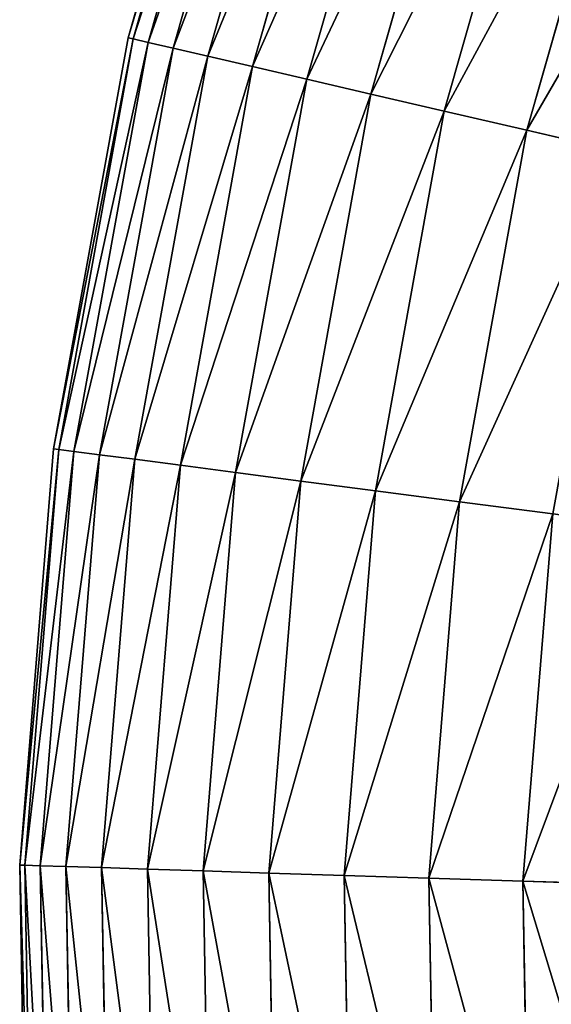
# Model space of a CAD drawing. Extents: x 5 to 965, y 4 to 104.
# Tile 170 of 256: x 220.28 to 226.52, y 53.51 to 65.07. Entities that reach past the tile are written whole.
import ezdxf

# ---------------------------------------------------------------- set-up
doc = ezdxf.new("R2010")
doc.units = 0
doc.layers.get('0').update_dxf_attribs({"color": 13, "linetype": 'CONTINUOUS'})

# ---------------------------------------------------------------- blocks, each defined once
blk = doc.blocks.new('COMPONENT_4')
for p, q in [((2.615, 66.008, 49.94), (1.271, 61.289, 49.94)), ((2.672, 65.989, 47.486), (1.33, 61.275, 47.486)), ((2.672, 65.989, 52.393), (1.33, 61.275, 52.393)), ((2.843, 65.931, 45.039), (1.506, 61.234, 45.039)), ((2.843, 65.931, 54.841), (1.506, 61.234, 54.841)), ((3.128, 65.834, 42.603), (1.799, 61.166, 42.603)), ((3.128, 65.834, 57.276), (1.799, 61.166, 57.276)), ((3.526, 65.699, 40.185), (2.208, 61.071, 40.185)), ((3.526, 65.699, 59.694), (2.208, 61.071, 59.694)), ((4.036, 65.527, 37.791), (2.733, 60.949, 37.791)), ((4.036, 65.527, 62.089), (2.733, 60.949, 62.089)), ((4.657, 65.317, 35.426), (3.371, 60.801, 35.426)), ((4.657, 65.317, 64.454), (3.371, 60.801, 64.454)), ((5.387, 65.07, 33.095), (4.122, 60.627, 33.095)), ((5.387, 65.07, 66.784), (4.122, 60.627, 66.784)), ((6.224, 64.786, 30.806), (4.983, 60.426, 30.806)), ((6.224, 64.786, 69.074), (4.983, 60.426, 69.074)), ((7.167, 64.467, 28.562), (5.953, 60.201, 28.562)), ((7.167, 64.467, 71.318), (5.953, 60.201, 71.318)), ((1.271, 61.289, 49.94), (0.397, 56.46, 49.94)), ((1.33, 61.275, 47.486), (0.457, 56.453, 47.486)), ((1.33, 61.275, 52.393), (0.457, 56.453, 52.393)), ((1.506, 61.234, 45.039), (0.636, 56.429, 45.039)), ((1.506, 61.234, 54.841), (0.636, 56.429, 54.841)), ((1.33, 61.275, 47.486), (1.271, 61.289, 49.94)), ((1.271, 61.289, 49.94), (1.33, 61.275, 52.393)), ((1.506, 61.234, 45.039), (1.33, 61.275, 47.486)), ((1.33, 61.275, 52.393), (1.506, 61.234, 54.841)), ((1.799, 61.166, 42.603), (1.506, 61.234, 45.039)), ((1.506, 61.234, 54.841), (1.799, 61.166, 57.276)), ((1.799, 61.166, 42.603), (0.934, 56.39, 42.603)), ((1.799, 61.166, 57.276), (0.934, 56.39, 57.276)), ((2.208, 61.071, 40.185), (1.799, 61.166, 42.603)), ((1.799, 61.166, 57.276), (2.208, 61.071, 59.694)), ((2.208, 61.071, 40.185), (1.351, 56.336, 40.185)), ((2.208, 61.071, 59.694), (1.351, 56.336, 59.694)), ((2.733, 60.949, 37.791), (2.208, 61.071, 40.185)), ((2.208, 61.071, 59.694), (2.733, 60.949, 62.089)), ((2.733, 60.949, 37.791), (1.885, 56.266, 37.791)), ((2.733, 60.949, 62.089), (1.885, 56.266, 62.089)), ((3.371, 60.801, 35.426), (2.733, 60.949, 37.791)), ((2.733, 60.949, 62.089), (3.371, 60.801, 64.454)), ((3.371, 60.801, 35.426), (2.534, 56.181, 35.426)), ((3.371, 60.801, 64.454), (2.534, 56.181, 64.454)), ((4.122, 60.627, 33.095), (3.371, 60.801, 35.426)), ((3.371, 60.801, 64.454), (4.122, 60.627, 66.784)), ((4.122, 60.627, 33.095), (3.299, 56.081, 33.095)), ((4.122, 60.627, 66.784), (3.299, 56.081, 66.784)), ((4.983, 60.426, 30.806), (4.122, 60.627, 33.095)), ((4.122, 60.627, 66.784), (4.983, 60.426, 69.074)), ((4.983, 60.426, 30.806), (4.175, 55.966, 30.806)), ((4.983, 60.426, 69.074), (4.175, 55.966, 69.074)), ((5.953, 60.201, 28.562), (4.983, 60.426, 30.806)), ((4.983, 60.426, 69.074), (5.953, 60.201, 71.318)), ((5.953, 60.201, 28.562), (5.163, 55.837, 28.562)), ((5.953, 60.201, 71.318), (5.163, 55.837, 71.318)), ((7.029, 59.951, 26.37), (5.953, 60.201, 28.562)), ((5.953, 60.201, 71.318), (7.029, 59.951, 73.51)), ((0.397, 56.46, 49.94), (0, 51.57, 49.94)), ((0.457, 56.453, 47.486), (0.06, 51.568, 47.486)), ((0.457, 56.453, 52.393), (0.06, 51.568, 52.393)), ((0.457, 56.453, 47.486), (0.397, 56.46, 49.94)), ((0.397, 56.46, 49.94), (0.457, 56.453, 52.393)), ((0.636, 56.429, 45.039), (0.457, 56.453, 47.486)), ((0.457, 56.453, 52.393), (0.636, 56.429, 54.841)), ((0.636, 56.429, 45.039), (0.241, 51.562, 45.039)), ((0.636, 56.429, 54.841), (0.241, 51.562, 54.841)), ((0.934, 56.39, 42.603), (0.542, 51.552, 42.603)), ((0.934, 56.39, 57.276), (0.542, 51.552, 57.276)), ((0.934, 56.39, 42.603), (0.636, 56.429, 45.039)), ((0.636, 56.429, 54.841), (0.934, 56.39, 57.276)), ((1.351, 56.336, 40.185), (0.934, 56.39, 42.603)), ((0.934, 56.39, 57.276), (1.351, 56.336, 59.694)), ((1.351, 56.336, 40.185), (0.961, 51.539, 40.185)), ((1.351, 56.336, 59.694), (0.961, 51.539, 59.694)), ((1.885, 56.266, 37.791), (1.351, 56.336, 40.185)), ((1.351, 56.336, 59.694), (1.885, 56.266, 62.089)), ((1.885, 56.266, 37.791), (1.499, 51.522, 37.791)), ((1.885, 56.266, 62.089), (1.499, 51.522, 62.089)), ((2.534, 56.181, 35.426), (1.885, 56.266, 37.791)), ((1.885, 56.266, 62.089), (2.534, 56.181, 64.454)), ((2.534, 56.181, 35.426), (2.154, 51.501, 35.426)), ((2.534, 56.181, 64.454), (2.154, 51.501, 64.454)), ((3.299, 56.081, 33.095), (2.534, 56.181, 35.426)), ((2.534, 56.181, 64.454), (3.299, 56.081, 66.784)), ((3.299, 56.081, 33.095), (2.925, 51.476, 33.095)), ((3.299, 56.081, 66.784), (2.925, 51.476, 66.784)), ((4.175, 55.966, 30.806), (3.299, 56.081, 33.095)), ((3.299, 56.081, 66.784), (4.175, 55.966, 69.074)), ((4.175, 55.966, 30.806), (3.809, 51.448, 30.806)), ((4.175, 55.966, 69.074), (3.809, 51.448, 69.074)), ((5.163, 55.837, 28.562), (4.175, 55.966, 30.806)), ((4.175, 55.966, 69.074), (5.163, 55.837, 71.318)), ((5.163, 55.837, 28.562), (4.804, 51.416, 28.562)), ((5.163, 55.837, 71.318), (4.804, 51.416, 71.318)), ((6.258, 55.694, 26.37), (5.163, 55.837, 28.562)), ((5.163, 55.837, 71.318), (6.258, 55.694, 73.51)), ((6.258, 55.694, 26.37), (5.908, 51.381, 26.37)), ((6.258, 55.694, 73.51), (5.908, 51.381, 73.51)), ((0.06, 51.568, 47.486), (0, 51.57, 49.94)), ((0, 51.57, 49.94), (0.084, 46.664, 49.94)), ((0, 51.57, 49.94), (0.06, 51.568, 52.393)), ((0.241, 51.562, 45.039), (0.06, 51.568, 47.486)), ((0.06, 51.568, 47.486), (0.144, 46.668, 47.486)), ((0.06, 51.568, 52.393), (0.241, 51.562, 54.841)), ((0.06, 51.568, 52.393), (0.144, 46.668, 52.393)), ((0.542, 51.552, 42.603), (0.241, 51.562, 45.039)), ((0.241, 51.562, 45.039), (0.325, 46.68, 45.039)), ((0.241, 51.562, 54.841), (0.542, 51.552, 57.276)), ((0.241, 51.562, 54.841), (0.325, 46.68, 54.841)), ((0.961, 51.539, 40.185), (0.542, 51.552, 42.603)), ((0.542, 51.552, 42.603), (0.625, 46.7, 42.603)), ((0.542, 51.552, 57.276), (0.961, 51.539, 59.694)), ((0.542, 51.552, 57.276), (0.625, 46.7, 57.276)), ((1.499, 51.522, 37.791), (0.961, 51.539, 40.185)), ((0.961, 51.539, 40.185), (1.044, 46.727, 40.185)), ((0.961, 51.539, 59.694), (1.499, 51.522, 62.089)), ((0.961, 51.539, 59.694), (1.044, 46.727, 59.694)), ((2.154, 51.501, 35.426), (1.499, 51.522, 37.791)), ((1.499, 51.522, 37.791), (1.581, 46.763, 37.791)), ((1.499, 51.522, 62.089), (2.154, 51.501, 64.454)), ((1.499, 51.522, 62.089), (1.581, 46.763, 62.089)), ((2.925, 51.476, 33.095), (2.154, 51.501, 35.426)), ((2.154, 51.501, 35.426), (2.235, 46.806, 35.426)), ((2.154, 51.501, 64.454), (2.925, 51.476, 66.784)), ((2.154, 51.501, 64.454), (2.235, 46.806, 64.454)), ((3.809, 51.448, 30.806), (2.925, 51.476, 33.095)), ((2.925, 51.476, 33.095), (3.004, 46.858, 33.095)), ((2.925, 51.476, 66.784), (3.809, 51.448, 69.074)), ((2.925, 51.476, 66.784), (3.004, 46.858, 66.784)), ((4.804, 51.416, 28.562), (3.809, 51.448, 30.806)), ((3.809, 51.448, 30.806), (3.887, 46.916, 30.806)), ((3.809, 51.448, 69.074), (4.804, 51.416, 71.318)), ((3.809, 51.448, 69.074), (3.887, 46.916, 69.074)), ((5.908, 51.381, 26.37), (4.804, 51.416, 28.562)), ((4.804, 51.416, 28.562), (4.88, 46.982, 28.562)), ((4.804, 51.416, 71.318), (5.908, 51.381, 73.51)), ((4.804, 51.416, 71.318), (4.88, 46.982, 71.318)), ((7.119, 51.343, 24.235), (5.908, 51.381, 26.37)), ((5.908, 51.381, 26.37), (5.982, 47.055, 26.37)), ((5.908, 51.381, 73.51), (7.119, 51.343, 75.645)), ((5.908, 51.381, 73.51), (5.982, 47.055, 73.51))]:
    blk.add_line(p, q)
mesh = blk.add_polyface()
corners = [(1.271, 61.289, 49.94), (2.672, 65.989, 47.486), (1.33, 61.275, 47.486), (2.615, 66.008, 49.94)]
mesh.append_faces([[corners[k] for k in face] for face in [(0, 1, 2), (1, 0, 3)]], dxfattribs={"vtx0": -1})
mesh = blk.add_polyface()
corners = [(2.672, 65.989, 52.393), (1.271, 61.289, 49.94), (1.33, 61.275, 52.393), (2.615, 66.008, 49.94)]
mesh.append_faces([[corners[k] for k in face] for face in [(0, 1, 2), (1, 0, 3)]], dxfattribs={"vtx0": -1})
mesh = blk.add_polyface()
corners = [(1.33, 61.275, 47.486), (2.843, 65.931, 45.039), (1.506, 61.234, 45.039), (2.672, 65.989, 47.486)]
mesh.append_faces([[corners[k] for k in face] for face in [(0, 1, 2), (1, 0, 3)]], dxfattribs={"vtx0": -1})
mesh = blk.add_polyface()
corners = [(2.843, 65.931, 54.841), (1.33, 61.275, 52.393), (1.506, 61.234, 54.841), (2.672, 65.989, 52.393)]
mesh.append_faces([[corners[k] for k in face] for face in [(0, 1, 2), (1, 0, 3)]], dxfattribs={"vtx0": -1})
mesh = blk.add_polyface()
corners = [(1.506, 61.234, 45.039), (3.128, 65.834, 42.603), (1.799, 61.166, 42.603), (2.843, 65.931, 45.039)]
mesh.append_faces([[corners[k] for k in face] for face in [(0, 1, 2), (1, 0, 3)]], dxfattribs={"vtx0": -1})
mesh = blk.add_polyface()
corners = [(3.128, 65.834, 57.276), (1.506, 61.234, 54.841), (1.799, 61.166, 57.276), (2.843, 65.931, 54.841)]
mesh.append_faces([[corners[k] for k in face] for face in [(0, 1, 2), (1, 0, 3)]], dxfattribs={"vtx0": -1})
mesh = blk.add_polyface()
corners = [(1.799, 61.166, 42.603), (3.526, 65.699, 40.185), (2.208, 61.071, 40.185), (3.128, 65.834, 42.603)]
mesh.append_faces([[corners[k] for k in face] for face in [(0, 1, 2), (1, 0, 3)]], dxfattribs={"vtx0": -1})
mesh = blk.add_polyface()
corners = [(3.526, 65.699, 59.694), (1.799, 61.166, 57.276), (2.208, 61.071, 59.694), (3.128, 65.834, 57.276)]
mesh.append_faces([[corners[k] for k in face] for face in [(0, 1, 2), (1, 0, 3)]], dxfattribs={"vtx0": -1})
mesh = blk.add_polyface()
corners = [(2.208, 61.071, 40.185), (4.036, 65.527, 37.791), (2.733, 60.949, 37.791), (3.526, 65.699, 40.185)]
mesh.append_faces([[corners[k] for k in face] for face in [(0, 1, 2), (1, 0, 3)]], dxfattribs={"vtx0": -1})
mesh = blk.add_polyface()
corners = [(4.036, 65.527, 62.089), (2.208, 61.071, 59.694), (2.733, 60.949, 62.089), (3.526, 65.699, 59.694)]
mesh.append_faces([[corners[k] for k in face] for face in [(0, 1, 2), (1, 0, 3)]], dxfattribs={"vtx0": -1})
mesh = blk.add_polyface()
corners = [(2.733, 60.949, 37.791), (4.657, 65.317, 35.426), (3.371, 60.801, 35.426), (4.036, 65.527, 37.791)]
mesh.append_faces([[corners[k] for k in face] for face in [(0, 1, 2), (1, 0, 3)]], dxfattribs={"vtx0": -1})
mesh = blk.add_polyface()
corners = [(4.657, 65.317, 64.454), (2.733, 60.949, 62.089), (3.371, 60.801, 64.454), (4.036, 65.527, 62.089)]
mesh.append_faces([[corners[k] for k in face] for face in [(0, 1, 2), (1, 0, 3)]], dxfattribs={"vtx0": -1})
mesh = blk.add_polyface()
corners = [(3.371, 60.801, 35.426), (5.387, 65.07, 33.095), (4.122, 60.627, 33.095), (4.657, 65.317, 35.426)]
mesh.append_faces([[corners[k] for k in face] for face in [(0, 1, 2), (1, 0, 3)]], dxfattribs={"vtx0": -1})
mesh = blk.add_polyface()
corners = [(5.387, 65.07, 66.784), (3.371, 60.801, 64.454), (4.122, 60.627, 66.784), (4.657, 65.317, 64.454)]
mesh.append_faces([[corners[k] for k in face] for face in [(0, 1, 2), (1, 0, 3)]], dxfattribs={"vtx0": -1})
mesh = blk.add_polyface()
corners = [(4.122, 60.627, 33.095), (6.224, 64.786, 30.806), (4.983, 60.426, 30.806), (5.387, 65.07, 33.095)]
mesh.append_faces([[corners[k] for k in face] for face in [(0, 1, 2), (1, 0, 3)]], dxfattribs={"vtx0": -1})
mesh = blk.add_polyface()
corners = [(6.224, 64.786, 69.074), (4.122, 60.627, 66.784), (4.983, 60.426, 69.074), (5.387, 65.07, 66.784)]
mesh.append_faces([[corners[k] for k in face] for face in [(0, 1, 2), (1, 0, 3)]], dxfattribs={"vtx0": -1})
mesh = blk.add_polyface()
corners = [(4.983, 60.426, 30.806), (7.167, 64.467, 28.562), (5.953, 60.201, 28.562), (6.224, 64.786, 30.806)]
mesh.append_faces([[corners[k] for k in face] for face in [(0, 1, 2), (1, 0, 3)]], dxfattribs={"vtx0": -1})
mesh = blk.add_polyface()
corners = [(7.167, 64.467, 71.318), (4.983, 60.426, 69.074), (5.953, 60.201, 71.318), (6.224, 64.786, 69.074)]
mesh.append_faces([[corners[k] for k in face] for face in [(0, 1, 2), (1, 0, 3)]], dxfattribs={"vtx0": -1})
mesh = blk.add_polyface()
corners = [(5.953, 60.201, 28.562), (8.214, 64.112, 26.37), (7.029, 59.951, 26.37), (7.167, 64.467, 28.562)]
mesh.append_faces([[corners[k] for k in face] for face in [(0, 1, 2), (1, 0, 3)]], dxfattribs={"vtx0": -1})
mesh = blk.add_polyface()
corners = [(8.214, 64.112, 73.51), (5.953, 60.201, 71.318), (7.029, 59.951, 73.51), (7.167, 64.467, 71.318)]
mesh.append_faces([[corners[k] for k in face] for face in [(0, 1, 2), (1, 0, 3)]], dxfattribs={"vtx0": -1})
mesh = blk.add_polyface()
corners = [(0.397, 56.46, 49.94), (1.33, 61.275, 47.486), (0.457, 56.453, 47.486), (1.271, 61.289, 49.94)]
mesh.append_faces([[corners[k] for k in face] for face in [(0, 1, 2), (1, 0, 3)]], dxfattribs={"vtx0": -1})
mesh = blk.add_polyface()
corners = [(1.33, 61.275, 52.393), (0.397, 56.46, 49.94), (0.457, 56.453, 52.393), (1.271, 61.289, 49.94)]
mesh.append_faces([[corners[k] for k in face] for face in [(0, 1, 2), (1, 0, 3)]], dxfattribs={"vtx0": -1})
mesh = blk.add_polyface()
corners = [(0.457, 56.453, 47.486), (1.506, 61.234, 45.039), (0.636, 56.429, 45.039), (1.33, 61.275, 47.486)]
mesh.append_faces([[corners[k] for k in face] for face in [(0, 1, 2), (1, 0, 3)]], dxfattribs={"vtx0": -1})
mesh = blk.add_polyface()
corners = [(1.506, 61.234, 54.841), (0.457, 56.453, 52.393), (0.636, 56.429, 54.841), (1.33, 61.275, 52.393)]
mesh.append_faces([[corners[k] for k in face] for face in [(0, 1, 2), (1, 0, 3)]], dxfattribs={"vtx0": -1})
mesh = blk.add_polyface()
corners = [(0.636, 56.429, 45.039), (1.799, 61.166, 42.603), (0.934, 56.39, 42.603), (1.506, 61.234, 45.039)]
mesh.append_faces([[corners[k] for k in face] for face in [(0, 1, 2), (1, 0, 3)]], dxfattribs={"vtx0": -1})
mesh = blk.add_polyface()
corners = [(1.799, 61.166, 57.276), (0.636, 56.429, 54.841), (0.934, 56.39, 57.276), (1.506, 61.234, 54.841)]
mesh.append_faces([[corners[k] for k in face] for face in [(0, 1, 2), (1, 0, 3)]], dxfattribs={"vtx0": -1})
mesh = blk.add_polyface()
corners = [(0.934, 56.39, 42.603), (2.208, 61.071, 40.185), (1.351, 56.336, 40.185), (1.799, 61.166, 42.603)]
mesh.append_faces([[corners[k] for k in face] for face in [(0, 1, 2), (1, 0, 3)]], dxfattribs={"vtx0": -1})
mesh = blk.add_polyface()
corners = [(2.208, 61.071, 59.694), (0.934, 56.39, 57.276), (1.351, 56.336, 59.694), (1.799, 61.166, 57.276)]
mesh.append_faces([[corners[k] for k in face] for face in [(0, 1, 2), (1, 0, 3)]], dxfattribs={"vtx0": -1})
mesh = blk.add_polyface()
corners = [(1.351, 56.336, 40.185), (2.733, 60.949, 37.791), (1.885, 56.266, 37.791), (2.208, 61.071, 40.185)]
mesh.append_faces([[corners[k] for k in face] for face in [(0, 1, 2), (1, 0, 3)]], dxfattribs={"vtx0": -1})
mesh = blk.add_polyface()
corners = [(2.733, 60.949, 62.089), (1.351, 56.336, 59.694), (1.885, 56.266, 62.089), (2.208, 61.071, 59.694)]
mesh.append_faces([[corners[k] for k in face] for face in [(0, 1, 2), (1, 0, 3)]], dxfattribs={"vtx0": -1})
mesh = blk.add_polyface()
corners = [(1.885, 56.266, 37.791), (3.371, 60.801, 35.426), (2.534, 56.181, 35.426), (2.733, 60.949, 37.791)]
mesh.append_faces([[corners[k] for k in face] for face in [(0, 1, 2), (1, 0, 3)]], dxfattribs={"vtx0": -1})
mesh = blk.add_polyface()
corners = [(3.371, 60.801, 64.454), (1.885, 56.266, 62.089), (2.534, 56.181, 64.454), (2.733, 60.949, 62.089)]
mesh.append_faces([[corners[k] for k in face] for face in [(0, 1, 2), (1, 0, 3)]], dxfattribs={"vtx0": -1})
mesh = blk.add_polyface()
corners = [(2.534, 56.181, 35.426), (4.122, 60.627, 33.095), (3.299, 56.081, 33.095), (3.371, 60.801, 35.426)]
mesh.append_faces([[corners[k] for k in face] for face in [(0, 1, 2), (1, 0, 3)]], dxfattribs={"vtx0": -1})
mesh = blk.add_polyface()
corners = [(4.122, 60.627, 66.784), (2.534, 56.181, 64.454), (3.299, 56.081, 66.784), (3.371, 60.801, 64.454)]
mesh.append_faces([[corners[k] for k in face] for face in [(0, 1, 2), (1, 0, 3)]], dxfattribs={"vtx0": -1})
mesh = blk.add_polyface()
corners = [(3.299, 56.081, 33.095), (4.983, 60.426, 30.806), (4.175, 55.966, 30.806), (4.122, 60.627, 33.095)]
mesh.append_faces([[corners[k] for k in face] for face in [(0, 1, 2), (1, 0, 3)]], dxfattribs={"vtx0": -1})
mesh = blk.add_polyface()
corners = [(4.983, 60.426, 69.074), (3.299, 56.081, 66.784), (4.175, 55.966, 69.074), (4.122, 60.627, 66.784)]
mesh.append_faces([[corners[k] for k in face] for face in [(0, 1, 2), (1, 0, 3)]], dxfattribs={"vtx0": -1})
mesh = blk.add_polyface()
corners = [(4.175, 55.966, 30.806), (5.953, 60.201, 28.562), (5.163, 55.837, 28.562), (4.983, 60.426, 30.806)]
mesh.append_faces([[corners[k] for k in face] for face in [(0, 1, 2), (1, 0, 3)]], dxfattribs={"vtx0": -1})
mesh = blk.add_polyface()
corners = [(5.953, 60.201, 71.318), (4.175, 55.966, 69.074), (5.163, 55.837, 71.318), (4.983, 60.426, 69.074)]
mesh.append_faces([[corners[k] for k in face] for face in [(0, 1, 2), (1, 0, 3)]], dxfattribs={"vtx0": -1})
mesh = blk.add_polyface()
corners = [(5.163, 55.837, 28.562), (7.029, 59.951, 26.37), (6.258, 55.694, 26.37), (5.953, 60.201, 28.562)]
mesh.append_faces([[corners[k] for k in face] for face in [(0, 1, 2), (1, 0, 3)]], dxfattribs={"vtx0": -1})
mesh = blk.add_polyface()
corners = [(7.029, 59.951, 73.51), (5.163, 55.837, 71.318), (6.258, 55.694, 73.51), (5.953, 60.201, 71.318)]
mesh.append_faces([[corners[k] for k in face] for face in [(0, 1, 2), (1, 0, 3)]], dxfattribs={"vtx0": -1})
mesh = blk.add_polyface()
corners = [(0, 51.57, 49.94), (0.457, 56.453, 47.486), (0.06, 51.568, 47.486), (0.397, 56.46, 49.94)]
mesh.append_faces([[corners[k] for k in face] for face in [(0, 1, 2), (1, 0, 3)]], dxfattribs={"vtx0": -1})
mesh = blk.add_polyface()
corners = [(0.457, 56.453, 52.393), (0, 51.57, 49.94), (0.06, 51.568, 52.393), (0.397, 56.46, 49.94)]
mesh.append_faces([[corners[k] for k in face] for face in [(0, 1, 2), (1, 0, 3)]], dxfattribs={"vtx0": -1})
mesh = blk.add_polyface()
corners = [(0.06, 51.568, 47.486), (0.636, 56.429, 45.039), (0.241, 51.562, 45.039), (0.457, 56.453, 47.486)]
mesh.append_faces([[corners[k] for k in face] for face in [(0, 1, 2), (1, 0, 3)]], dxfattribs={"vtx0": -1})
mesh = blk.add_polyface()
corners = [(0.636, 56.429, 54.841), (0.06, 51.568, 52.393), (0.241, 51.562, 54.841), (0.457, 56.453, 52.393)]
mesh.append_faces([[corners[k] for k in face] for face in [(0, 1, 2), (1, 0, 3)]], dxfattribs={"vtx0": -1})
mesh = blk.add_polyface()
corners = [(0.241, 51.562, 45.039), (0.934, 56.39, 42.603), (0.542, 51.552, 42.603), (0.636, 56.429, 45.039)]
mesh.append_faces([[corners[k] for k in face] for face in [(0, 1, 2), (1, 0, 3)]], dxfattribs={"vtx0": -1})
mesh = blk.add_polyface()
corners = [(0.934, 56.39, 57.276), (0.241, 51.562, 54.841), (0.542, 51.552, 57.276), (0.636, 56.429, 54.841)]
mesh.append_faces([[corners[k] for k in face] for face in [(0, 1, 2), (1, 0, 3)]], dxfattribs={"vtx0": -1})
mesh = blk.add_polyface()
corners = [(0.542, 51.552, 42.603), (1.351, 56.336, 40.185), (0.961, 51.539, 40.185), (0.934, 56.39, 42.603)]
mesh.append_faces([[corners[k] for k in face] for face in [(0, 1, 2), (1, 0, 3)]], dxfattribs={"vtx0": -1})
mesh = blk.add_polyface()
corners = [(1.351, 56.336, 59.694), (0.542, 51.552, 57.276), (0.961, 51.539, 59.694), (0.934, 56.39, 57.276)]
mesh.append_faces([[corners[k] for k in face] for face in [(0, 1, 2), (1, 0, 3)]], dxfattribs={"vtx0": -1})
mesh = blk.add_polyface()
corners = [(0.961, 51.539, 40.185), (1.885, 56.266, 37.791), (1.499, 51.522, 37.791), (1.351, 56.336, 40.185)]
mesh.append_faces([[corners[k] for k in face] for face in [(0, 1, 2), (1, 0, 3)]], dxfattribs={"vtx0": -1})
mesh = blk.add_polyface()
corners = [(1.885, 56.266, 62.089), (0.961, 51.539, 59.694), (1.499, 51.522, 62.089), (1.351, 56.336, 59.694)]
mesh.append_faces([[corners[k] for k in face] for face in [(0, 1, 2), (1, 0, 3)]], dxfattribs={"vtx0": -1})
mesh = blk.add_polyface()
corners = [(1.499, 51.522, 37.791), (2.534, 56.181, 35.426), (2.154, 51.501, 35.426), (1.885, 56.266, 37.791)]
mesh.append_faces([[corners[k] for k in face] for face in [(0, 1, 2), (1, 0, 3)]], dxfattribs={"vtx0": -1})
mesh = blk.add_polyface()
corners = [(2.534, 56.181, 64.454), (1.499, 51.522, 62.089), (2.154, 51.501, 64.454), (1.885, 56.266, 62.089)]
mesh.append_faces([[corners[k] for k in face] for face in [(0, 1, 2), (1, 0, 3)]], dxfattribs={"vtx0": -1})
mesh = blk.add_polyface()
corners = [(2.154, 51.501, 35.426), (3.299, 56.081, 33.095), (2.925, 51.476, 33.095), (2.534, 56.181, 35.426)]
mesh.append_faces([[corners[k] for k in face] for face in [(0, 1, 2), (1, 0, 3)]], dxfattribs={"vtx0": -1})
mesh = blk.add_polyface()
corners = [(3.299, 56.081, 66.784), (2.154, 51.501, 64.454), (2.925, 51.476, 66.784), (2.534, 56.181, 64.454)]
mesh.append_faces([[corners[k] for k in face] for face in [(0, 1, 2), (1, 0, 3)]], dxfattribs={"vtx0": -1})
mesh = blk.add_polyface()
corners = [(2.925, 51.476, 33.095), (4.175, 55.966, 30.806), (3.809, 51.448, 30.806), (3.299, 56.081, 33.095)]
mesh.append_faces([[corners[k] for k in face] for face in [(0, 1, 2), (1, 0, 3)]], dxfattribs={"vtx0": -1})
mesh = blk.add_polyface()
corners = [(4.175, 55.966, 69.074), (2.925, 51.476, 66.784), (3.809, 51.448, 69.074), (3.299, 56.081, 66.784)]
mesh.append_faces([[corners[k] for k in face] for face in [(0, 1, 2), (1, 0, 3)]], dxfattribs={"vtx0": -1})
mesh = blk.add_polyface()
corners = [(3.809, 51.448, 30.806), (5.163, 55.837, 28.562), (4.804, 51.416, 28.562), (4.175, 55.966, 30.806)]
mesh.append_faces([[corners[k] for k in face] for face in [(0, 1, 2), (1, 0, 3)]], dxfattribs={"vtx0": -1})
mesh = blk.add_polyface()
corners = [(5.163, 55.837, 71.318), (3.809, 51.448, 69.074), (4.804, 51.416, 71.318), (4.175, 55.966, 69.074)]
mesh.append_faces([[corners[k] for k in face] for face in [(0, 1, 2), (1, 0, 3)]], dxfattribs={"vtx0": -1})
mesh = blk.add_polyface()
corners = [(4.804, 51.416, 28.562), (6.258, 55.694, 26.37), (5.908, 51.381, 26.37), (5.163, 55.837, 28.562)]
mesh.append_faces([[corners[k] for k in face] for face in [(0, 1, 2), (1, 0, 3)]], dxfattribs={"vtx0": -1})
mesh = blk.add_polyface()
corners = [(6.258, 55.694, 73.51), (4.804, 51.416, 71.318), (5.908, 51.381, 73.51), (5.163, 55.837, 71.318)]
mesh.append_faces([[corners[k] for k in face] for face in [(0, 1, 2), (1, 0, 3)]], dxfattribs={"vtx0": -1})
mesh = blk.add_polyface()
corners = [(5.908, 51.381, 26.37), (7.459, 55.537, 24.235), (7.119, 51.343, 24.235), (6.258, 55.694, 26.37)]
mesh.append_faces([[corners[k] for k in face] for face in [(0, 1, 2), (1, 0, 3)]], dxfattribs={"vtx0": -1})
mesh = blk.add_polyface()
corners = [(7.459, 55.537, 75.645), (5.908, 51.381, 73.51), (7.119, 51.343, 75.645), (6.258, 55.694, 73.51)]
mesh.append_faces([[corners[k] for k in face] for face in [(0, 1, 2), (1, 0, 3)]], dxfattribs={"vtx0": -1})
mesh = blk.add_polyface()
corners = [(0, 51.57, 49.94), (0.144, 46.668, 47.486), (0.084, 46.664, 49.94), (0.06, 51.568, 47.486)]
mesh.append_faces([[corners[k] for k in face] for face in [(0, 1, 2), (1, 0, 3)]], dxfattribs={"vtx0": -1})
mesh = blk.add_polyface()
corners = [(0.144, 46.668, 52.393), (0, 51.57, 49.94), (0.084, 46.664, 49.94), (0.06, 51.568, 52.393)]
mesh.append_faces([[corners[k] for k in face] for face in [(0, 1, 2), (1, 0, 3)]], dxfattribs={"vtx0": -1})
mesh = blk.add_polyface()
corners = [(0.06, 51.568, 47.486), (0.325, 46.68, 45.039), (0.144, 46.668, 47.486), (0.241, 51.562, 45.039)]
mesh.append_faces([[corners[k] for k in face] for face in [(0, 1, 2), (1, 0, 3)]], dxfattribs={"vtx0": -1})
mesh = blk.add_polyface()
corners = [(0.325, 46.68, 54.841), (0.06, 51.568, 52.393), (0.144, 46.668, 52.393), (0.241, 51.562, 54.841)]
mesh.append_faces([[corners[k] for k in face] for face in [(0, 1, 2), (1, 0, 3)]], dxfattribs={"vtx0": -1})
mesh = blk.add_polyface()
corners = [(0.241, 51.562, 45.039), (0.625, 46.7, 42.603), (0.325, 46.68, 45.039), (0.542, 51.552, 42.603)]
mesh.append_faces([[corners[k] for k in face] for face in [(0, 1, 2), (1, 0, 3)]], dxfattribs={"vtx0": -1})
mesh = blk.add_polyface()
corners = [(0.625, 46.7, 57.276), (0.241, 51.562, 54.841), (0.325, 46.68, 54.841), (0.542, 51.552, 57.276)]
mesh.append_faces([[corners[k] for k in face] for face in [(0, 1, 2), (1, 0, 3)]], dxfattribs={"vtx0": -1})
mesh = blk.add_polyface()
corners = [(0.542, 51.552, 42.603), (1.044, 46.727, 40.185), (0.625, 46.7, 42.603), (0.961, 51.539, 40.185)]
mesh.append_faces([[corners[k] for k in face] for face in [(0, 1, 2), (1, 0, 3)]], dxfattribs={"vtx0": -1})
mesh = blk.add_polyface()
corners = [(1.044, 46.727, 59.694), (0.542, 51.552, 57.276), (0.625, 46.7, 57.276), (0.961, 51.539, 59.694)]
mesh.append_faces([[corners[k] for k in face] for face in [(0, 1, 2), (1, 0, 3)]], dxfattribs={"vtx0": -1})
mesh = blk.add_polyface()
corners = [(0.961, 51.539, 40.185), (1.581, 46.763, 37.791), (1.044, 46.727, 40.185), (1.499, 51.522, 37.791)]
mesh.append_faces([[corners[k] for k in face] for face in [(0, 1, 2), (1, 0, 3)]], dxfattribs={"vtx0": -1})
mesh = blk.add_polyface()
corners = [(1.581, 46.763, 62.089), (0.961, 51.539, 59.694), (1.044, 46.727, 59.694), (1.499, 51.522, 62.089)]
mesh.append_faces([[corners[k] for k in face] for face in [(0, 1, 2), (1, 0, 3)]], dxfattribs={"vtx0": -1})
mesh = blk.add_polyface()
corners = [(1.499, 51.522, 37.791), (2.235, 46.806, 35.426), (1.581, 46.763, 37.791), (2.154, 51.501, 35.426)]
mesh.append_faces([[corners[k] for k in face] for face in [(0, 1, 2), (1, 0, 3)]], dxfattribs={"vtx0": -1})
mesh = blk.add_polyface()
corners = [(2.235, 46.806, 64.454), (1.499, 51.522, 62.089), (1.581, 46.763, 62.089), (2.154, 51.501, 64.454)]
mesh.append_faces([[corners[k] for k in face] for face in [(0, 1, 2), (1, 0, 3)]], dxfattribs={"vtx0": -1})
mesh = blk.add_polyface()
corners = [(2.154, 51.501, 35.426), (3.004, 46.858, 33.095), (2.235, 46.806, 35.426), (2.925, 51.476, 33.095)]
mesh.append_faces([[corners[k] for k in face] for face in [(0, 1, 2), (1, 0, 3)]], dxfattribs={"vtx0": -1})
mesh = blk.add_polyface()
corners = [(3.004, 46.858, 66.784), (2.154, 51.501, 64.454), (2.235, 46.806, 64.454), (2.925, 51.476, 66.784)]
mesh.append_faces([[corners[k] for k in face] for face in [(0, 1, 2), (1, 0, 3)]], dxfattribs={"vtx0": -1})
mesh = blk.add_polyface()
corners = [(2.925, 51.476, 33.095), (3.887, 46.916, 30.806), (3.004, 46.858, 33.095), (3.809, 51.448, 30.806)]
mesh.append_faces([[corners[k] for k in face] for face in [(0, 1, 2), (1, 0, 3)]], dxfattribs={"vtx0": -1})
mesh = blk.add_polyface()
corners = [(3.887, 46.916, 69.074), (2.925, 51.476, 66.784), (3.004, 46.858, 66.784), (3.809, 51.448, 69.074)]
mesh.append_faces([[corners[k] for k in face] for face in [(0, 1, 2), (1, 0, 3)]], dxfattribs={"vtx0": -1})
mesh = blk.add_polyface()
corners = [(3.809, 51.448, 30.806), (4.88, 46.982, 28.562), (3.887, 46.916, 30.806), (4.804, 51.416, 28.562)]
mesh.append_faces([[corners[k] for k in face] for face in [(0, 1, 2), (1, 0, 3)]], dxfattribs={"vtx0": -1})
mesh = blk.add_polyface()
corners = [(4.88, 46.982, 71.318), (3.809, 51.448, 69.074), (3.887, 46.916, 69.074), (4.804, 51.416, 71.318)]
mesh.append_faces([[corners[k] for k in face] for face in [(0, 1, 2), (1, 0, 3)]], dxfattribs={"vtx0": -1})
mesh = blk.add_polyface()
corners = [(4.804, 51.416, 28.562), (5.982, 47.055, 26.37), (4.88, 46.982, 28.562), (5.908, 51.381, 26.37)]
mesh.append_faces([[corners[k] for k in face] for face in [(0, 1, 2), (1, 0, 3)]], dxfattribs={"vtx0": -1})
mesh = blk.add_polyface()
corners = [(5.982, 47.055, 73.51), (4.804, 51.416, 71.318), (4.88, 46.982, 71.318), (5.908, 51.381, 73.51)]
mesh.append_faces([[corners[k] for k in face] for face in [(0, 1, 2), (1, 0, 3)]], dxfattribs={"vtx0": -1})
mesh = blk.add_polyface()
corners = [(5.908, 51.381, 26.37), (7.191, 47.135, 24.235), (5.982, 47.055, 26.37), (7.119, 51.343, 24.235)]
mesh.append_faces([[corners[k] for k in face] for face in [(0, 1, 2), (1, 0, 3)]], dxfattribs={"vtx0": -1})
mesh = blk.add_polyface()
corners = [(7.191, 47.135, 75.645), (5.908, 51.381, 73.51), (5.982, 47.055, 73.51), (7.119, 51.343, 75.645)]
mesh.append_faces([[corners[k] for k in face] for face in [(0, 1, 2), (1, 0, 3)]], dxfattribs={"vtx0": -1})
blk = doc.blocks.new('COMPONENT_5')
blk.add_blockref('COMPONENT_4', (0, 0))
blk = doc.blocks.new('GROUP_9')
blk.add_blockref('COMPONENT_5', (135, 0))
blk = doc.blocks.new('GROUP_14')
blk.add_blockref('GROUP_9', (79.918, 0))

msp = doc.modelspace()

# ---------------------------------------------------------------- block references
msp.add_blockref('GROUP_14', (5.361, 3.573, 2.908))

doc.saveas('drawing.dxf')
